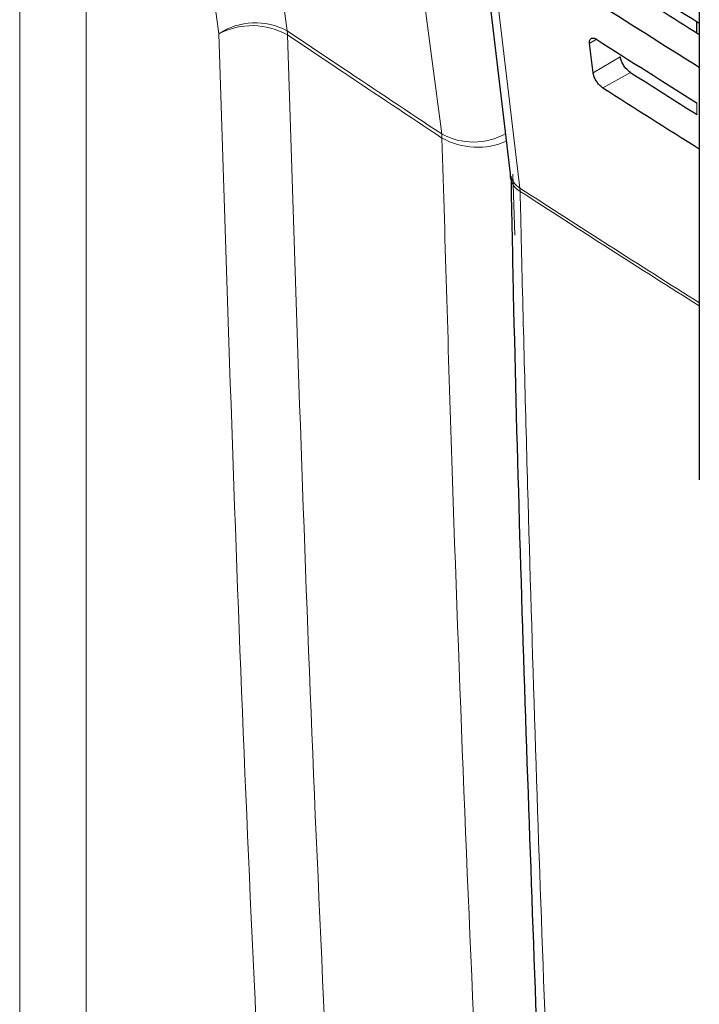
# Paper-space layout 'Blatt4' of a CAD drawing. Header units: millimetres. Extents: x 5 to 418, y 2 to 292.
# Tile 7 of 65: x 106.46 to 115.25, y 141.4 to 154.14. Entities that reach past the tile are written whole.
import ezdxf

# ---------------------------------------------------------------- set-up
doc = ezdxf.new("R2010")
doc.units = ezdxf.units.MM

psp = doc.layouts.new('Blatt4')

# ---------------------------------------------------------------- linework, layer by layer
at = {"color": 7, "linetype": 'Continuous', "lineweight": 18}
for p, q in [((106.456, 124.008), (106.456, 166.63)), ((107.316, 166.617), (107.316, 123.995)), ((115.246, 154.099), (115.246, 153.953)), ((113.919, 153.889), (113.828, 153.835)), ((114.226, 153.664), (113.875, 153.454)), ((114.357, 153.461), (113.999, 153.261)), ((115.218, 152.915), (115.218, 153.065)), ((111.919, 152.611), (111.915, 152.664)), ((112.836, 152.142), (112.86, 151.355)), ((112.93, 151.922), (112.927, 151.963))]:
    psp.add_line(p, q, dxfattribs=at)
at = {"color": 7, "linetype": 'Continuous', "lineweight": 25}
for p, q in [((111.208, 165.572), (112.801, 152.148)), ((115.248, 165.266), (115.248, 148.186)), ((115.21, 154.122), (115.21, 153.976)), ((113.875, 153.454), (113.828, 153.835))]:
    psp.add_line(p, q, dxfattribs=at)
at = {"color": 7, "linetype": 'Continuous', "lineweight": 18, "flags": 128}
for points in [[(108.088, 167.481), (108.216, 166.537), (108.728, 162.759), (109.24, 158.982), (109.916, 153.998)], [(109.031, 153.961), (108.592, 157.203), (108.127, 160.634), (107.429, 165.78), (107.316, 166.617)], [(111.915, 152.664), (111.791, 153.606), (111.294, 157.373), (110.798, 161.14), (110.143, 166.112)], [(111.334, 165.386), (111.423, 164.634), (111.78, 161.626), (112.927, 151.963)]]:
    psp.add_lwpolyline(points, dxfattribs=at)
at = {"color": 7, "linetype": 'Continuous', "lineweight": 18}
for centre, radius, start, end in [((109.505, 153.248), 0.855, 61.2556, 123.5737), ((109.462, 153.135), 0.931, 60.5079, 117.5428), ((109.432, 153.934), 0.488, 1.2958, 7.4727), ((112.326, 153.415), 0.856, 241.2737, 299.3017), ((112.377, 153.429), 0.937, 240.7485, 293.8884), ((113.06, 152.189), 0.262, 188.8721, 239.5969), ((113.045, 152.135), 0.243, 184.064, 241.5526), ((230.443, 333.16), 215.968, 237.03446, 237.76528), ((230.38, 333.015), 215.846, 237.03406, 237.76451)]:
    psp.add_arc(centre, radius, start, end, dxfattribs=at)
at = {"color": 7, "linetype": 'Continuous', "lineweight": 25}
for centre, major_axis, ratio, start_param, end_param in [((298.31, 254.995), (248.888, 3.83), 0.587275, 3.868213, 3.876956), ((297.491, 246.789), (247.118, -3.671), 0.567125, 3.885318, 3.891522), ((297.49, 246.788), (247.622, -3.679), 0.567125, 3.88542, 3.893756), ((298.31, 253.77), (248.688, 3.827), 0.587275, 3.868173, 3.875914), ((297.491, 245.564), (246.917, -3.668), 0.567125, 3.885277, 3.890463), ((297.49, 245.564), (247.422, -3.676), 0.567125, 3.885379, 3.892872)]:
    psp.add_ellipse(centre, major_axis=major_axis, ratio=ratio, start_param=start_param, end_param=end_param, dxfattribs=at)
at = {"color": 7, "linetype": 'Continuous', "lineweight": 18}
for points, knots in [([(110.459, 125.448), (110.202, 129.273), (109.758, 135.902), (109.306, 145.421), (109.123, 151.121), (109.031, 153.961)], [0, 0, 0, 0, 0.406337, 0.704191, 1, 1, 1, 1]), ([(109.916, 153.998), (110.156, 153.837), (110.821, 153.392), (111.488, 152.948), (111.915, 152.664)], [0, 0, 0, 0, 0.360844, 1, 1, 1, 1]), ([(109.92, 153.945), (110.011, 151.108), (110.194, 145.413), (110.645, 135.901), (111.09, 129.278), (111.346, 125.455)], [0, 0, 0, 0, 0.295808, 0.593663, 1, 1, 1, 1]), ([(111.919, 152.611), (111.492, 152.895), (110.825, 153.339), (110.16, 153.785), (109.92, 153.945)], [0, 0, 0, 0, 0.63918, 1, 1, 1, 1]), ([(113.058, 127.778), (112.981, 128.995), (112.728, 133.018), (112.371, 139.893), (112.084, 146.965), (111.96, 151.219), (111.919, 152.611)], [0, 0, 0, 0, 0.148542, 0.49104, 0.833505, 1, 1, 1, 1]), ([(112.93, 151.922), (112.936, 151.654), (112.967, 150.313), (113.115, 144.695), (113.404, 136.729), (113.773, 129.911), (113.914, 127.293)], [0, 0, 0, 0, 0.032288, 0.161438, 0.678067, 1, 1, 1, 1])]:
    psp.add_open_spline(points, degree=3, knots=knots, dxfattribs=at)
at = {"color": 7, "linetype": 'Continuous', "lineweight": 25}
for points, knots in [([(113.828, 153.835), (113.828, 153.841), (113.826, 153.861), (113.833, 153.888), (113.852, 153.906), (113.881, 153.907), (113.906, 153.897), (113.92, 153.889), (113.921, 153.888)], [0, 0, 0, 0, 0.108574, 0.325646, 0.543303, 0.76035, 0.97561, 1, 1, 1, 1]), ([(114.357, 153.461), (114.35, 153.465), (114.331, 153.479), (114.298, 153.511), (114.264, 153.558), (114.239, 153.609), (114.229, 153.644), (114.226, 153.661), (114.226, 153.664)], [0, 0, 0, 0, 0.110414, 0.322446, 0.533936, 0.745989, 0.95973, 1, 1, 1, 1]), ([(113.999, 153.261), (113.993, 153.265), (113.975, 153.278), (113.944, 153.308), (113.912, 153.352), (113.888, 153.4), (113.878, 153.434), (113.875, 153.451), (113.875, 153.454)], [0, 0, 0, 0, 0.104817, 0.316872, 0.528361, 0.740382, 0.954071, 1, 1, 1, 1]), ([(112.8, 152.145), (112.801, 152.141), (112.803, 152.131), (112.803, 152.112), (112.803, 152.1)], [0, 0, 0, 0, 0.36939, 1, 1, 1, 1]), ([(112.81, 152.118), (112.82, 151.608), (112.872, 148.999), (113.019, 144.324), (113.253, 138.095), (113.511, 132.482), (113.712, 128.961), (113.797, 127.49)], [0, 0, 0, 0, 0.061225, 0.313593, 0.566097, 0.818699, 1, 1, 1, 1])]:
    psp.add_open_spline(points, degree=3, knots=knots, dxfattribs=at)

doc.saveas('drawing.dxf')
